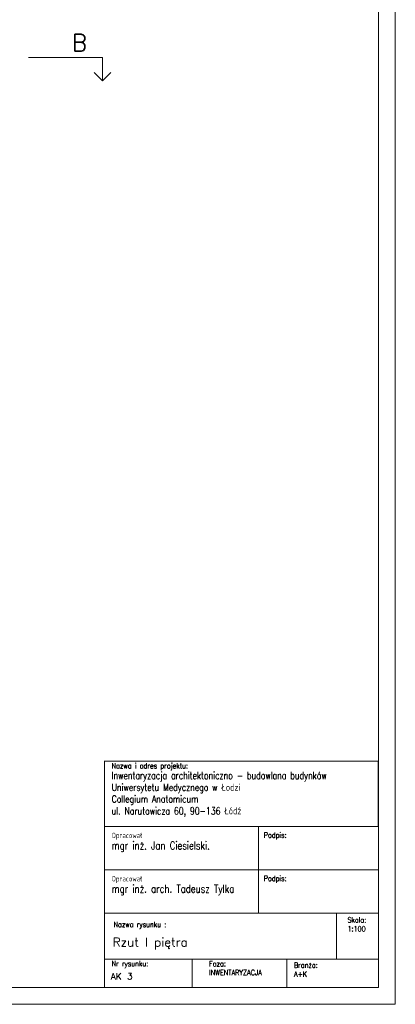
# Model space of a CAD drawing. Header units: millimetres. Extents: x -5207 to 173417, y -28809 to -6400.
# Tile 213 of 256: x 27281 to 28396, y -28809 to -25885. Entities that reach past the tile are written whole.
import ezdxf

# ---------------------------------------------------------------- set-up
doc = ezdxf.new("R2010")
doc.units = ezdxf.units.MM
doc.layers.add('m_tabela', color=7, linetype='Continuous', lineweight=15)
doc.layers.add('mr_wym_białe', color=255, linetype='Continuous', lineweight=9)
doc.styles.add('opis', font='simplex.shx', dxfattribs={"width": 0.8})
doc.styles.get("Standard").update_dxf_attribs({"font": 'txt.shx'})

msp = doc.modelspace()

# ---------------------------------------------------------------- linework, layer by layer
at = {"layer": 'm_tabela'}
for p, q in [((27531.868, -28087.325), (28344.9499, -28087.325)), ((27532.918, -28759.3601), (27532.918, -28281.5657)), ((27989.6804, -28281.5657), (27989.6804, -28410.2129)), ((27989.6804, -28410.2129), (27989.6804, -28538.8601)), ((28220.9999, -28538.8601), (28220.9999, -28675.3601)), ((28345.9999, -28538.8601), (28345.9999, -28667.5074)), ((27532.918, -28675.3601), (28345.9999, -28675.3601)), ((27793.2061, -28675.3601), (27793.2061, -28759.3601)), ((28074.2501, -28675.3601), (28074.2501, -28759.3601)), ((28345.9999, -28759.3601), (27532.918, -28759.3601))]:
    msp.add_line(p, q, dxfattribs=at)
at = {"layer": 'm_tabela', "color": 0}
for p, q in [((27532.918, -28087.325), (27532.918, -28281.5657)), ((28344.9499, -28281.5657), (28344.9499, -28087.325)), ((27989.6804, -28410.2129), (27989.6804, -28281.5657)), ((27989.6804, -28281.5657), (27989.6804, -28410.2129)), ((27532.918, -28410.2129), (28345.9999, -28410.2129)), ((27532.918, -28410.2129), (27989.6804, -28410.2129)), ((27989.6804, -28410.2129), (27532.918, -28410.2129)), ((27532.918, -28410.2129), (27989.6804, -28410.2129)), ((27989.6804, -28538.8601), (27989.6804, -28410.2129)), ((27989.6804, -28410.2129), (27989.6804, -28538.8601)), ((27532.918, -28538.8601), (28345.9999, -28538.8601)), ((27532.918, -28538.8601), (27989.6804, -28538.8601)), ((27989.6804, -28538.8601), (27532.918, -28538.8601)), ((27532.918, -28538.8601), (27989.6804, -28538.8601)), ((28344.9499, -28675.3601), (27532.918, -28675.3601)), ((27793.2061, -28675.3601), (27793.2061, -28759.3601)), ((27793.2061, -28675.3601), (28074.2501, -28675.3601)), ((27793.2061, -28759.3601), (27793.2061, -28675.3601)), ((28074.2501, -28675.3601), (28074.2501, -28759.3601)), ((28074.2501, -28675.3601), (28344.9499, -28675.3601)), ((28074.2501, -28759.3601), (28074.2501, -28675.3601)), ((27793.2061, -28759.3601), (27532.918, -28759.3601)), ((28074.2501, -28759.3601), (27793.2061, -28759.3601)), ((28344.9499, -28759.3601), (28074.2501, -28759.3601))]:
    msp.add_line(p, q, dxfattribs=at)
at = {"layer": 'm_tabela'}
for points in [[(28345.9999, -28281.5657), (27532.918, -28281.5657)], [(28345.9999, -28410.2129), (27532.918, -28410.2129)]]:
    msp.add_lwpolyline(points, dxfattribs=at)
at = {"layer": 'mr_wym_białe', "color": 7}
for p, q in [((28395.9999, -28809.3601), (28395.9999, -22869.3601)), ((28345.9999, -28759.3601), (28345.9999, -22919.3601)), ((20035.9999, -28759.3601), (28345.9999, -28759.3601)), ((19985.9999, -28809.3601), (28395.9999, -28809.3601))]:
    msp.add_line(p, q, dxfattribs=at)
for points in [[(27306.909, -25996.7701), (27526.9004, -25996.7701), (27526.9004, -26066.7701)], [(27526.9004, -26066.7701), (27502.1517, -26042.0213)], [(27526.9004, -26066.7701), (27551.6491, -26042.0213)]]:
    msp.add_lwpolyline(points, dxfattribs=at)

# ---------------------------------------------------------------- texts
at = {"layer": 'm_tabela', "style": 'opis'}
msp.add_text('Rzut I piętra', height=26.25, dxfattribs=at).set_placement((27556.9371, -28638.0068))
at = {"layer": 'm_tabela'}
msp.add_text('AK 3', height=18.9, dxfattribs=at).set_placement((27551.3574, -28735.6519))
at = {"layer": 'm_tabela', "char_height": 26.25, "attachment_point": 1, "style": 'opis'}
for s, insert, width in [('{\\H0.6x;Nazwa i adres projektu:} \\P{\\H0.8x;Inwentaryzacja architektoniczno - budowlana budynków Uniwersytetu Medycznego w Łodzi\\PCollegium Anatomicum\\Pul. Narutowicza 60, 90-136 Łódź}', (27553.703, -28092.9851), 714.214982), ('{\\H0.6x;Opracował}\\P{\\H0.88x;mgr inż. Jan Ciesielski. }', (27553.703, -28299.8272), 476.911684), ('{\\H0.6x;Podpis:}', (28005.3916, -28298.7843), 91.802367), ('{\\H0.6x;Opracował}\\P{\\H0.88x;mgr inż. arch. Tadeusz Tylka}', (27553.703, -28428.4745), 476.911684), ('{\\H0.6x;Podpis:}', (28005.3916, -28427.4315), 91.802367), ('{\\H0.6x;Nazwa rysunku :}', (27559.4011, -28564.5864), 802.267246), ('{\\H0.6x;Skala:\\P1:100}', (28253.9223, -28550.9163), 91.802367), ('{\\H0.6x;Nr rysunku:}', (27553.703, -28680.6161), 247.999273), ('{\\H0.6x;Faza:\\PINWENTARYZACJA} ', (27843.0607, -28680.8333), 242.188), ('{\\H0.6x;Branża:\\PA+K} ', (28095.0351, -28685.2691), 247.999273)]:
    msp.add_mtext(s, dxfattribs=dict(at, insert=insert, width=width))
at = {"layer": 'mr_wym_białe', "color": 7, "insert": (27480.7224, -25928.2164), "char_height": 50, "attachment_point": 3}
msp.add_mtext_dynamic_manual_height_columns('B', width=67.047612, gutter_width=12.5, heights=[0], dxfattribs=at)

doc.saveas('drawing.dxf')
